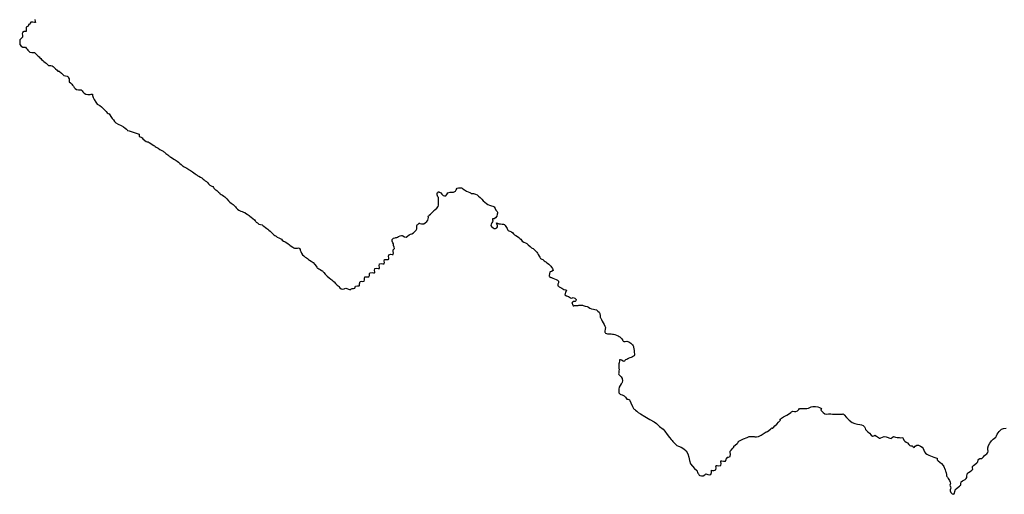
# Model space of a CAD drawing. Header units: metres. Extents: x 202053 to 211294, y 396303 to 397866.
# Tile 125 of 256: x 203539 to 203645, y 396544 to 396595. Entities that reach past the tile are written whole.
import ezdxf

# ---------------------------------------------------------------- set-up
doc = ezdxf.new("R2010")
doc.units = ezdxf.units.M
doc.layers.get('0').update_dxf_attribs({"lineweight": 25})

msp = doc.modelspace()

# ---------------------------------------------------------------- linework, layer by layer
at = {"elevation": 16.45, "flags": 128}
msp.add_lwpolyline([(203540.7836, 396594.9375), (203540.8241, 396594.7549), (203540.8527, 396594.6473), (203540.8043, 396594.6448), (203540.75, 396594.6477), (203540.5539, 396594.6719), (203540.33, 396594.67), (203540.28, 396594.5517), (203540.25, 396594.4435), (203540.166, 396594.4291), (203540.0856, 396594.4144), (203540.0769, 396594.334), (203540.0694, 396594.25), (203539.9696, 396594.2076), (203539.8561, 396594.1439), (203539.8294, 396593.9295), (203539.8297, 396593.75), (203539.8274, 396593.6726), (203539.75, 396593.663), (203539.6132, 396593.644), (203539.4374, 396593.5626), (203539.4205, 396593.3926), (203539.4482, 396593.25), (203539.4509, 396593.1523), (203539.4408, 396593.0592), (203539.3029, 396592.9063), (203539.1631, 396592.75), (203539.1496, 396592.6524), (203539.1508, 396592.5496), (203539.142, 396592.4171), (203539.1698, 396592.25), (203539.3098, 396592.09), (203539.4781, 396591.9781), (203539.6158, 396591.9717), (203539.75, 396591.9617), (203539.8453, 396591.8693), (203539.9322, 396591.75), (203540.0164, 396591.6468), (203540.1242, 396591.5233), (203540.25, 396591.4294), (203540.4642, 396591.3918), (203540.601, 396591.399), (203540.6772, 396591.3968), (203540.75, 396591.3874), (203540.8127, 396591.327), (203540.8826, 396591.25), (203540.9824, 396591.1581), (203541.1407, 396591.014), (203541.25, 396590.9129), (203541.329, 396590.8317), (203541.4075, 396590.75), (203541.4961, 396590.6596), (203541.6285, 396590.5276), (203541.75, 396590.4175), (203541.8793, 396590.3345), (203542.0072, 396590.25), (203542.1358, 396590.1042), (203542.25, 396589.9931), (203542.3771, 396589.9848), (203542.5106, 396589.9894), (203542.6429, 396589.9492), (203542.75, 396589.8971), (203542.8312, 396589.8277), (203542.9071, 396589.75), (203543.0113, 396589.6421), (203543.1622, 396589.4851), (203543.25, 396589.3994), (203543.3148, 396589.3895), (203543.38, 396589.38), (203543.475, 396589.3003), (203543.6388, 396589.154), (203543.75, 396589.0526), (203543.8229, 396588.9707), (203543.9013, 396588.9013), (203544.0836, 396588.8773), (203544.25, 396588.8615), (203544.3138, 396588.8112), (203544.3694, 396588.75), (203544.413, 396588.6608), (203544.4536, 396588.5464), (203544.4567, 396588.4122), (203544.4848, 396588.25), (203544.6065, 396588.1218), (203544.75, 396587.9994), (203544.8354, 396587.8751), (203544.9201, 396587.75), (203545.0086, 396587.639), (203545.1189, 396587.5172), (203545.25, 396587.4227), (203545.4803, 396587.3758), (203545.6211, 396587.3789), (203545.6869, 396587.3799), (203545.75, 396587.3758), (203545.8047, 396587.3202), (203545.866, 396587.25), (203545.9449, 396587.1579), (203546.0909, 396587.0037), (203546.25, 396586.8876), (203546.4913, 396586.8527), (203546.635, 396586.865), (203546.6926, 396586.8615), (203546.75, 396586.8604), (203546.8374, 396586.8885), (203546.9148, 396586.9148), (203546.9665, 396586.8943), (203546.9873, 396586.7754), (203547.0512, 396586.5512), (203547.1667, 396586.3252), (203547.339, 396586.0365), (203547.4857, 396585.8393), (203547.6314, 396585.7555), (203547.7877, 396585.6802), (203547.9539, 396585.5274), (203548.2057, 396585.2741), (203548.4453, 396585.0288), (203548.5749, 396584.8999), (203548.6731, 396584.8354), (203548.768, 396584.768), (203548.8458, 396584.6696), (203548.9662, 396584.4997), (203549.1148, 396584.2972), (203549.2382, 396584.1197), (203549.3407, 396583.9737), (203549.4948, 396583.8212), (203549.7602, 396583.6599), (203550.0749, 396583.5137), (203550.3291, 396583.3831), (203550.5141, 396583.2476), (203550.6619, 396583.1236), (203550.7245, 396583.0664), (203550.7504, 396583.0002), (203550.9433, 396582.9375), (203551.3653, 396582.8013), (203551.7917, 396582.6594), (203551.9974, 396582.5798), (203552.0078, 396582.4835), (203552.0163, 396582.3832), (203552.129, 396582.305), (203552.2325, 396582.25), (203552.2746, 396582.2173), (203552.3162, 396582.1838), (203552.4208, 396582.0853), (203552.614, 396581.907), (203552.75, 396581.7954), (203552.8595, 396581.7711), (203552.9715, 396581.75), (203553.0873, 396581.6798), (203553.25, 396581.5718), (203553.4109, 396581.478), (203553.5814, 396581.3814), (203553.6671, 396581.3329), (203553.7086, 396581.3031), (203553.75, 396581.273), (203553.8509, 396581.2046), (203554.0553, 396581.0684), (203554.25, 396580.944), (203554.4671, 396580.8226), (203554.6004, 396580.75), (203554.6761, 396580.6918), (203554.75, 396580.631), (203554.8848, 396580.5208), (203555.098, 396580.3463), (203555.2165, 396580.25), (203555.2633, 396580.2194), (203555.3106, 396580.1894), (203555.4099, 396580.1262), (203555.5975, 396580.0065), (203555.75, 396579.9088), (203555.8719, 396579.8308), (203555.9919, 396579.75), (203556.114, 396579.6604), (203556.25, 396579.5539), (203556.3873, 396579.4425), (203556.5332, 396579.3216), (203556.6184, 396579.25), (203556.6833, 396579.1894), (203556.75, 396579.1316), (203556.8519, 396579.0794), (203556.9922, 396579.0078), (203557.1377, 396578.9144), (203557.25, 396578.8398), (203557.3331, 396578.7947), (203557.4164, 396578.75), (203557.545, 396578.675), (203557.75, 396578.5438), (203557.9077, 396578.4279), (203558.0551, 396578.3126), (203558.1332, 396578.25), (203558.1911, 396578.2015), (203558.25, 396578.1546), (203558.3374, 396578.1072), (203558.4521, 396578.0479), (203558.6064, 396577.9684), (203558.75, 396577.8887), (203558.8292, 396577.8211), (203558.9061, 396577.75), (203558.992, 396577.6802), (203559.1249, 396577.5729), (203559.25, 396577.4683), (203559.368, 396577.36), (203559.4844, 396577.25), (203559.638, 396577.1065), (203559.75, 396577.0113), (203559.846, 396576.9764), (203559.938, 396576.938), (203560.0076, 396576.8389), (203560.0586, 396576.75), (203560.1051, 396576.6978), (203560.151, 396576.651), (203560.2002, 396576.6182), (203560.25, 396576.5861), (203560.3578, 396576.4981), (203560.5458, 396576.3427), (203560.6561, 396576.25), (203560.7026, 396576.1972), (203560.75, 396576.1459), (203560.8447, 396576.0939), (203560.985, 396576.015), (203561.1443, 396575.9009), (203561.25, 396575.8196), (203561.3184, 396575.75), (203561.4336, 396575.624), (203561.6389, 396575.3992), (203561.75, 396575.2779), (203561.7916, 396575.25), (203561.9044, 396575.1603), (203562.1174, 396574.9902), (203562.25, 396574.8819), (203562.313, 396574.8165), (203562.3751, 396574.75), (203562.4566, 396574.6619), (203562.6008, 396574.5144), (203562.75, 396574.3892), (203562.9525, 396574.2934), (203563.0854, 396574.25), (203563.1742, 396574.2109), (203563.25, 396574.1773), (203563.3126, 396574.1518), (203563.3746, 396574.1254), (203563.4668, 396574.0729), (203563.628, 396573.9781), (203563.75, 396573.9024), (203563.8483, 396573.8285), (203563.9433, 396573.75), (203564.076, 396573.6343), (203564.25, 396573.4805), (203564.4167, 396573.3371), (203564.5145, 396573.25), (203564.5643, 396573.1819), (203564.6147, 396573.1147), (203564.6808, 396573.0624), (203564.75, 396573.0127), (203564.8207, 396572.9551), (203564.8993, 396572.8993), (203565.0862, 396572.8432), (203565.25, 396572.799), (203565.3286, 396572.75), (203565.4234, 396572.6742), (203565.6056, 396572.5283), (203565.75, 396572.4146), (203565.865, 396572.3336), (203565.9776, 396572.25), (203566.1002, 396572.1352), (203566.25, 396571.9896), (203566.395, 396571.8556), (203566.5171, 396571.75), (203566.6309, 396571.6604), (203566.75, 396571.5785), (203566.8868, 396571.4992), (203567.0468, 396571.4124), (203567.1356, 396571.3644), (203567.1981, 396571.3227), (203567.25, 396571.2876), (203567.3208, 396571.25), (203567.428, 396571.1658), (203567.5648, 396571.0648), (203567.6574, 396571.0248), (203567.75, 396570.9847), (203567.8951, 396570.8742), (203568.0521, 396570.75), (203568.1505, 396570.681), (203568.25, 396570.6135), (203568.3869, 396570.5201), (203568.5761, 396570.3915), (203568.6759, 396570.3241), (203568.75, 396570.2867), (203568.8635, 396570.2951), (203569.0666, 396570.3121), (203569.1794, 396570.3206), (203569.25, 396570.2868), (203569.2874, 396570.25), (203569.3362, 396570.1638), (203569.3567, 396570.0841), (203569.406, 396569.9205), (203569.4821, 396569.75), (203569.6066, 396569.5865), (203569.75, 396569.457), (203569.902, 396569.3368), (203570.0287, 396569.25), (203570.139, 396569.1701), (203570.25, 396569.091), (203570.3701, 396569.0171), (203570.5445, 396568.9056), (203570.7369, 396568.75), (203570.9157, 396568.5474), (203571.055, 396568.3536), (203571.1261, 396568.25), (203571.1859, 396568.1843), (203571.25, 396568.1237), (203571.3584, 396568.0671), (203571.5115, 396567.9885), (203571.6603, 396567.8959), (203571.75, 396567.8349), (203571.7911, 396567.7932), (203571.8309, 396567.75), (203571.8999, 396567.6625), (203572.0536, 396567.4777), (203572.25, 396567.2714), (203572.4602, 396567.0936), (203572.6459, 396566.9574), (203572.75, 396566.8836), (203572.83, 396566.8179), (203572.908, 396566.75), (203573.0018, 396566.6524), (203573.1439, 396566.502), (203573.25, 396566.3953), (203573.3493, 396566.3231), (203573.4476, 396566.25), (203573.5234, 396566.1508), (203573.6273, 396566.0114), (203573.75, 396565.908), (203573.9602, 396565.8787), (203574.0999, 396565.9001), (203574.1753, 396565.9387), (203574.25, 396565.973), (203574.3733, 396565.9363), (203574.568, 396565.8657), (203574.6736, 396565.8264), (203574.75, 396565.8139), (203574.8234, 396565.8667), (203574.9367, 396565.9367), (203575.103, 396565.9641), (203575.25, 396565.9964), (203575.2807, 396566.0928), (203575.3115, 396566.1885), (203575.5196, 396566.2299), (203575.7044, 396566.25), (203575.75, 396566.2855), (203575.7377, 396566.4561), (203575.8016, 396566.6984), (203575.9389, 396566.7281), (203576.1069, 396566.6998), (203576.25, 396566.7348), (203576.2902, 396566.8781), (203576.2686, 396567.0516), (203576.3077, 396567.1923), (203576.4446, 396567.2227), (203576.6062, 396567.19), (203576.75, 396567.2181), (203576.8075, 396567.3542), (203576.8083, 396567.518), (203576.8576, 396567.6424), (203577.0879, 396567.6682), (203577.25, 396567.6322), (203577.3103, 396567.6303), (203577.365, 396567.635), (203577.3761, 396567.6892), (203577.381, 396567.75), (203577.3587, 396567.9034), (203577.3967, 396568.1033), (203577.5957, 396568.1361), (203577.75, 396568.1099), (203577.8184, 396568.1114), (203577.8789, 396568.1211), (203577.8868, 396568.1818), (203577.8869, 396568.25), (203577.8674, 396568.3999), (203577.9073, 396568.5927), (203578.0996, 396568.6294), (203578.25, 396568.6075), (203578.3214, 396568.6065), (203578.3859, 396568.6141), (203578.4074, 396568.6771), (203578.4204, 396568.75), (203578.4062, 396568.8894), (203578.4402, 396569.0598), (203578.6089, 396569.0911), (203578.75, 396569.0745), (203578.8316, 396569.0809), (203578.9018, 396569.0982), (203578.9117, 396569.1692), (203578.9101, 396569.25), (203578.8804, 396569.4023), (203578.9065, 396569.5935), (203579.0991, 396569.6385), (203579.25, 396569.6225), (203579.3139, 396569.6222), (203579.3714, 396569.6286), (203579.3827, 396569.6857), (203579.3865, 396569.75), (203579.3765, 396569.9276), (203579.3789, 396570.1211), (203579.4526, 396570.186), (203579.521, 396570.25), (203579.4727, 396570.4216), (203579.4111, 396570.5889), (203579.4029, 396570.6694), (203579.3949, 396570.75), (203579.3436, 396570.8623), (203579.2647, 396571.0587), (203579.25, 396571.2306), (203579.417, 396571.3684), (203579.5764, 396571.4236), (203579.6631, 396571.4358), (203579.75, 396571.4475), (203579.8394, 396571.4961), (203579.9456, 396571.5544), (203580.117, 396571.6098), (203580.25, 396571.6478), (203580.3333, 396571.6667), (203580.4097, 396571.6147), (203580.5725, 396571.5225), (203580.75, 396571.4831), (203580.9197, 396571.5795), (203581.0887, 396571.7339), (203581.2404, 396571.8024), (203581.388, 396571.8553), (203581.5505, 396571.9495), (203581.7085, 396572.083), (203581.8282, 396572.2197), (203581.9067, 396572.3644), (203581.926, 396572.6028), (203581.9118, 396572.75), (203581.9638, 396572.8081), (203582.0245, 396572.8628), (203582.0834, 396572.9278), (203582.1356, 396572.9787), (203582.1918, 396572.9754), (203582.25, 396572.9668), (203582.4012, 396572.93), (203582.6577, 396572.9347), (203582.8224, 396573.0257), (203582.9788, 396573.1683), (203583.0937, 396573.3281), (203583.1533, 396573.5959), (203583.1525, 396573.75), (203583.1997, 396573.8003), (203583.25, 396573.8493), (203583.3693, 396573.9657), (203583.5867, 396574.178), (203583.7057, 396574.2943), (203583.75, 396574.3457), (203583.8539, 396574.423), (203584.0582, 396574.5951), (203584.2144, 396574.7856), (203584.2585, 396574.9376), (203584.2551, 396575.0766), (203584.2489, 396575.25), (203584.2528, 396575.4666), (203584.2515, 396575.6558), (203584.2462, 396575.7462), (203584.2058, 396575.7912), (203584.164, 396575.836), (203584.1206, 396576.0442), (203584.0893, 396576.25), (203584.146, 396576.2738), (203584.205, 396576.295), (203584.2277, 396576.3479), (203584.25, 396576.3954), (203584.3442, 396576.3486), (203584.4926, 396576.25), (203584.6138, 396576.1094), (203584.75, 396575.9806), (203584.9036, 396575.9293), (203585.0506, 396575.9494), (203585.1377, 396576.0852), (203585.2452, 396576.25), (203585.4942, 396576.3259), (203585.6607, 396576.3393), (203585.75, 396576.3202), (203585.8698, 396576.3458), (203586.0617, 396576.4383), (203586.1486, 396576.5991), (203586.246, 396576.75), (203586.417, 396576.7958), (203586.6097, 396576.8001), (203586.7067, 396576.7933), (203586.7842, 396576.75), (203586.8669, 396576.6949), (203587.0471, 396576.5785), (203587.25, 396576.4579), (203587.4471, 396576.3587), (203587.6157, 396576.2824), (203587.6905, 396576.25), (203587.75, 396576.2083), (203587.8383, 396576.2075), (203588.0336, 396576.1921), (203588.25, 396576.1353), (203588.4174, 396576.0374), (203588.5591, 396575.9113), (203588.7301, 396575.75), (203588.9057, 396575.5765), (203589.0582, 396575.4129), (203589.2375, 396575.25), (203589.4168, 396575.1159), (203589.5704, 396575.0208), (203589.75, 396574.929), (203589.9467, 396574.8605), (203590.1141, 396574.8202), (203590.2472, 396574.75), (203590.3555, 396574.5595), (203590.4069, 396574.4069), (203590.4966, 396574.3193), (203590.5685, 396574.25), (203590.5843, 396574.171), (203590.5882, 396574.0882), (203590.5832, 396573.9547), (203590.5293, 396573.75), (203590.3811, 396573.564), (203590.25, 396573.4602), (203590.1439, 396573.4552), (203590.0548, 396573.4452), (203590.0691, 396573.356), (203590.0935, 396573.25), (203590.0455, 396573.1479), (203589.9765, 396573.0235), (203589.9046, 396572.891), (203589.876, 396572.75), (203589.9633, 396572.6292), (203590.1183, 396572.4954), (203590.25, 396572.4193), (203590.3958, 396572.4167), (203590.5228, 396572.4772), (203590.5872, 396572.5987), (203590.598, 396572.75), (203590.5232, 396572.9069), (203590.4818, 396573.0182), (203590.6157, 396572.9862), (203590.75, 396572.9196), (203590.8353, 396572.919), (203590.9213, 396572.9213), (203591.0947, 396572.8961), (203591.25, 396572.8712), (203591.3034, 396572.8647), (203591.3546, 396572.8546), (203591.3931, 396572.8067), (203591.4319, 396572.75), (203591.5048, 396572.6275), (203591.6277, 396572.4189), (203591.6941, 396572.3059), (203591.7239, 396572.25), (203591.7674, 396572.217), (203591.8205, 396572.1795), (203591.9213, 396572.132), (203592.1067, 396572.0423), (203592.25, 396571.9598), (203592.3425, 396571.8568), (203592.4329, 396571.75), (203592.5693, 396571.6568), (203592.75, 396571.539), (203592.8906, 396571.4315), (203593.0192, 396571.3267), (203593.1043, 396571.25), (203593.1754, 396571.1526), (203593.25, 396571.0606), (203593.4505, 396570.9545), (203593.6265, 396570.8735), (203593.6954, 396570.8316), (203593.75, 396570.7969), (203593.8041, 396570.75), (203593.9117, 396570.6483), (203594.115, 396570.4583), (203594.25, 396570.3388), (203594.3427, 396570.2945), (203594.4353, 396570.25), (203594.5251, 396570.1726), (203594.6542, 396570.0499), (203594.75, 396569.9519), (203594.8266, 396569.8534), (203594.8974, 396569.75), (203594.9855, 396569.6152), (203595.101, 396569.4346), (203595.1618, 396569.3382), (203595.2024, 396569.25), (203595.25, 396569.178), (203595.3078, 396569.1529), (203595.3767, 396569.1233), (203595.4756, 396569.0581), (203595.6427, 396568.9448), (203595.75, 396568.8699), (203595.8187, 396568.8105), (203595.8866, 396568.75), (203595.9819, 396568.6766), (203596.1355, 396568.5576), (203596.25, 396568.4599), (203596.3326, 396568.3592), (203596.405, 396568.25), (203596.5302, 396568.0876), (203596.5946, 396567.9054), (203596.4268, 396567.7903), (203596.2807, 396567.75), (203596.25, 396567.6999), (203596.2027, 396567.5244), (203596.1575, 396567.3425), (203596.1761, 396567.2944), (203596.1975, 396567.25), (203596.25, 396567.1851), (203596.2972, 396567.168), (203596.3493, 396567.1507), (203596.4207, 396567.1231), (203596.572, 396567.0613), (203596.75, 396566.9809), (203596.9237, 396566.9095), (203597.0748, 396566.8429), (203597.1692, 396566.75), (203597.1574, 396566.5415), (203597.1016, 396566.3984), (203597.0899, 396566.3221), (203597.0892, 396566.25), (203597.1566, 396566.1914), (203597.25, 396566.1283), (203597.3762, 396566.0566), (203597.5271, 396565.9729), (203597.6372, 396565.9024), (203597.75, 396565.8381), (203597.9108, 396565.7931), (203598.022, 396565.75), (203597.9928, 396565.6627), (203597.9388, 396565.5612), (203597.8798, 396565.4213), (203597.8688, 396565.25), (203598.0169, 396565.1519), (203598.25, 396565.0674), (203598.4765, 396564.9492), (203598.6088, 396564.8912), (203598.6801, 396564.9417), (203598.75, 396564.99), (203598.9195, 396564.891), (203599.0744, 396564.75), (203599.0386, 396564.6325), (203598.9605, 396564.5395), (203598.8567, 396564.547), (203598.75, 396564.5564), (203598.6673, 396564.47), (203598.6181, 396564.3819), (203598.6408, 396564.3165), (203598.6743, 396564.25), (203598.708, 396564.1673), (203598.75, 396564.093), (203598.8233, 396564.0893), (203598.9032, 396564.0968), (203599.0821, 396564.1035), (203599.25, 396564.1113), (203599.3043, 396564.1265), (203599.3586, 396564.1414), (203599.5451, 396564.1436), (203599.75, 396564.1389), (203599.8344, 396564.112), (203599.9183, 396564.0817), (203600.0465, 396564.0579), (203600.25, 396564.0038), (203600.3924, 396563.9327), (203600.5504, 396563.8398), (203600.7427, 396563.75), (203600.927, 396563.7076), (203601.0804, 396563.6915), (203601.25, 396563.6291), (203601.4162, 396563.5162), (203601.5355, 396563.3922), (203601.6194, 396563.25), (203601.6602, 396562.9972), (203601.6528, 396562.8472), (203601.6843, 396562.7967), (203601.7158, 396562.75), (203601.75, 396562.6585), (203601.7952, 396562.5892), (203601.8919, 396562.4367), (203601.998, 396562.25), (203602.0894, 396562.0548), (203602.1582, 396561.8874), (203602.1871, 396561.8129), (203602.2243, 396561.75), (203602.1896, 396561.5508), (203602.1529, 396561.3471), (203602.1453, 396561.25), (203602.1898, 396561.1972), (203602.25, 396561.1392), (203602.3375, 396561.0905), (203602.4551, 396561.0449), (203602.6025, 396561.0429), (203602.75, 396561.0495), (203602.8601, 396561.0417), (203602.97, 396561.03), (203603.096, 396561.017), (203603.25, 396560.9879), (203603.4143, 396560.9228), (203603.6142, 396560.8322), (203603.7155, 396560.7845), (203603.7854, 396560.75), (203603.8598, 396560.669), (203603.9855, 396560.5145), (203604.0905, 396560.3465), (203604.1478, 396560.25), (203604.1976, 396560.2389), (203604.25, 396560.2321), (203604.3438, 396560.2436), (203604.5391, 396560.2506), (203604.75, 396560.2073), (203604.9517, 396560.0551), (203605.1294, 396559.8571), (203605.2112, 396559.75), (203605.2325, 396559.6936), (203605.25, 396559.6352), (203605.2872, 396559.4374), (203605.3208, 396559.25), (203605.3113, 396559.1887), (203605.3256, 396559.0746), (203605.3517, 396558.8665), (203605.3648, 396558.75), (203605.3224, 396558.6776), (203605.25, 396558.6325), (203605.1486, 396558.5774), (203604.9948, 396558.5052), (203604.8521, 396558.4724), (203604.75, 396558.4516), (203604.6935, 396558.408), (203604.6378, 396558.3622), (203604.5149, 396558.3039), (203604.4004, 396558.25), (203604.3623, 396558.2131), (203604.326, 396558.174), (203604.2903, 396558.1211), (203604.25, 396558.0735), (203604.1374, 396558.1168), (203603.9433, 396558.2022), (203603.8352, 396558.25), (203603.75, 396558.2602), (203603.7293, 396558.1458), (203603.6967, 396557.9364), (203603.6796, 396557.8204), (203603.6869, 396557.75), (203603.686, 396557.636), (203603.6842, 396557.4301), (203603.6835, 396557.3165), (203603.6976, 396557.25), (203603.6796, 396557.0466), (203603.6604, 396556.8396), (203603.6462, 396556.75), (203603.6623, 396556.6623), (203603.7462, 396556.5851), (203603.9086, 396556.4224), (203604.0288, 396556.25), (203604.0546, 396556.0033), (203604.034, 396555.858), (203604.0175, 396555.8035), (203603.9973, 396555.75), (203603.9315, 396555.669), (203603.8051, 396555.4979), (203603.7023, 396555.2977), (203603.668, 396555.0896), (203603.6705, 396554.9052), (203603.6781, 396554.8219), (203603.6756, 396554.75), (203603.6809, 396554.6809), (203603.75, 396554.613), (203603.8025, 396554.5656), (203603.8687, 396554.5126), (203604.0165, 396554.4739), (203604.25, 396554.3712), (203604.375, 396554.2436), (203604.4675, 396554.1075), (203604.5291, 396554.0291), (203604.6349, 396554.0075), (203604.7338, 396553.9919), (203604.8036, 396553.934), (203604.8638, 396553.8638), (203604.9694, 396553.6278), (203605.1443, 396553.2218), (203605.25, 396552.9913), (203605.3222, 396552.9473), (203605.3992, 396552.9068), (203605.4667, 396552.8405), (203605.591, 396552.7174), (203605.75, 396552.5819), (203606.0039, 396552.4218), (203606.4692, 396552.1455), (203607.0046, 396551.8303), (203607.4692, 396551.5537), (203607.7216, 396551.393), (203607.8483, 396551.2808), (203607.9401, 396551.1802), (203608.0614, 396551.0614), (203608.1953, 396550.9573), (203608.3067, 396550.8805), (203608.4333, 396550.77), (203608.6114, 396550.555), (203608.8699, 396550.215), (203609.1248, 396549.8744), (203609.2922, 396549.6579), (203609.3965, 396549.5378), (203609.4831, 396549.4455), (203609.5952, 396549.3324), (203609.7074, 396549.216), (203609.8007, 396549.1235), (203609.9276, 396549.0203), (203610.1103, 396548.931), (203610.3776, 396548.8236), (203610.6719, 396548.6682), (203610.9353, 396548.4353), (203611.1028, 396548.1171), (203611.1913, 396547.7532), (203611.2659, 396547.3856), (203611.3917, 396547.056), (203611.598, 396546.7703), (203611.8277, 396546.5258), (203612.0166, 396546.3512), (203612.1002, 396546.275), (203612.1192, 396546.2064), (203612.1367, 396546.1367), (203612.1918, 396546.046), (203612.25, 396545.9533), (203612.2796, 396545.88), (203612.3145, 396545.8145), (203612.4056, 396545.777), (203612.5789, 396545.7325), (203612.75, 396545.7318), (203612.9184, 396545.862), (203613.028, 396545.972), (203613.1356, 396545.9383), (203613.25, 396545.8876), (203613.4176, 396545.8619), (203613.5952, 396545.9048), (203613.6483, 396546.103), (203613.6382, 396546.25), (203613.6577, 396546.3423), (203613.75, 396546.3308), (203613.9096, 396546.3185), (203614.124, 396546.376), (203614.1601, 396546.5926), (203614.1336, 396546.75), (203614.1385, 396546.8036), (203614.1485, 396546.8515), (203614.197, 396546.8496), (203614.25, 396546.8429), (203614.4176, 396546.8174), (203614.6401, 396546.8599), (203614.6736, 396547.0837), (203614.6423, 396547.25), (203614.6431, 396547.3032), (203614.6491, 396547.3509), (203614.6971, 396547.3506), (203614.75, 396547.3452), (203614.9261, 396547.3166), (203615.1606, 396547.3394), (203615.2372, 396547.5209), (203615.25, 396547.6553), (203615.3356, 396547.6644), (203615.3358, 396547.75), (203615.4711, 396547.763), (203615.6575, 396547.8425), (203615.6883, 396548.07), (203615.6652, 396548.25), (203615.6656, 396548.328), (203615.6734, 396548.4032), (203615.7762, 396548.5289), (203615.9564, 396548.7351), (203616.0544, 396548.8478), (203616.0703, 396548.9297), (203616.186, 396549.035), (203616.3969, 396549.2241), (203616.5117, 396549.3294), (203616.507, 396549.412), (203616.6109, 396549.48), (203616.8196, 396549.5981), (203617.1087, 396549.7295), (203617.4963, 396549.8966), (203617.6926, 396549.9795), (203617.75, 396549.9806), (203617.8648, 396549.9836), (203618.0744, 396549.9889), (203618.1896, 396549.9915), (203618.25, 396549.9806), (203618.3266, 396549.9679), (203618.4985, 396549.9544), (203618.6937, 396549.9751), (203618.9832, 396550.1231), (203619.3355, 396550.3492), (203619.5248, 396550.4752), (203619.6017, 396550.5067), (203619.6776, 396550.5397), (203619.8099, 396550.6422), (203620.0252, 396550.814), (203620.1454, 396550.907), (203620.1979, 396550.903), (203620.25, 396550.8996), (203620.3262, 396550.9711), (203620.4884, 396551.1343), (203620.6741, 396551.3259), (203620.8528, 396551.5154), (203621.0004, 396551.676), (203621.0638, 396551.75), (203621.0572, 396551.8), (203621.0509, 396551.8496), (203621.1091, 396551.9062), (203621.1936, 396551.9756), (203621.3943, 396552.0904), (203621.7573, 396552.294), (203622.0413, 396552.4587), (203622.1763, 396552.5602), (203622.2819, 396552.648), (203622.4017, 396552.705), (203622.5776, 396552.6849), (203622.75, 396552.6695), (203622.9054, 396552.77), (203623.0541, 396552.9137), (203623.1297, 396552.9905), (203623.189, 396552.9963), (203623.25, 396552.9973), (203623.3113, 396552.9971), (203623.3734, 396552.9968), (203623.5657, 396553.0046), (203623.9077, 396553.0203), (203624.1081, 396553.0338), (203624.1798, 396553.069), (203624.25, 396553.1098), (203624.3216, 396553.1524), (203624.3965, 396553.1894), (203624.5539, 396553.2052), (203624.8448, 396553.2165), (203625.1013, 396553.1962), (203625.2812, 396553.1272), (203625.4248, 396553.0422), (203625.4882, 396552.9882), (203625.4625, 396552.9167), (203625.4347, 396552.8423), (203625.5085, 396552.7391), (203625.6691, 396552.5628), (203625.8421, 396552.4342), (203626.0361, 396552.4115), (203626.25, 396552.4323), (203626.5189, 396552.4165), (203626.6732, 396552.4035), (203626.7457, 396552.3946), (203626.8181, 396552.3862), (203626.9, 396552.3846), (203627.0591, 396552.3832), (203627.25, 396552.382), (203627.4399, 396552.38), (203627.5984, 396552.3785), (203627.6844, 396552.3812), (203627.7652, 396552.4125), (203627.8421, 396552.4341), (203627.9492, 396552.3159), (203628.1839, 396552.0465), (203628.4852, 396551.7379), (203628.792, 396551.5019), (203629.089, 396551.3808), (203629.3782, 396551.3202), (203629.6245, 396551.2875), (203629.7925, 396551.25), (203629.9829, 396551.1577), (203630.1194, 396551.0398), (203630.1836, 396550.8946), (203630.241, 396550.741), (203630.3511, 396550.6162), (203630.4887, 396550.4962), (203630.6556, 396550.3285), (203630.863, 396550.1264), (203631.0071, 396550.0213), (203631.1271, 396550.0735), (203631.25, 396550.1293), (203631.4095, 396550.0381), (203631.6212, 396549.8768), (203631.73, 396549.79), (203631.7971, 396549.7971), (203631.8853, 396549.8409), (203632.0702, 396549.9236), (203632.25, 396549.9762), (203632.4533, 396549.9579), (203632.5819, 396549.9181), (203632.666, 396549.8786), (203632.75, 396549.8379), (203632.8578, 396549.7987), (203632.984, 396549.7821), (203633.1187, 396549.8887), (203633.25, 396549.9918), (203633.3574, 396549.9617), (203633.4707, 396549.912), (203633.6397, 396549.8916), (203633.8895, 396549.8696), (203634.0475, 396549.8576), (203634.1538, 396549.8627), (203634.25, 396549.852), (203634.3037, 396549.7644), (203634.379, 396549.6083), (203634.4702, 396549.4702), (203634.6051, 396549.3802), (203634.75, 396549.2976), (203634.9007, 396549.1349), (203635.0154, 396549.0154), (203635.1312, 396548.9966), (203635.25, 396548.9811), (203635.3551, 396548.8854), (203635.4684, 396548.8132), (203635.5859, 396548.9325), (203635.75, 396549.067), (203635.9341, 396549.0368), (203636.1522, 396548.9368), (203636.3227, 396548.8227), (203636.4363, 396548.6789), (203636.5191, 396548.5064), (203636.5886, 396548.3313), (203636.6802, 396548.1802), (203636.8437, 396548.0713), (203637.0619, 396547.9706), (203637.25, 396547.8901), (203637.4137, 396547.8155), (203637.5821, 396547.7537), (203637.8157, 396547.7007), (203637.9555, 396547.661), (203637.9626, 396547.5672), (203637.9656, 396547.4656), (203638.0709, 396547.3719), (203638.25, 396547.2237), (203638.4094, 396547.0597), (203638.5857, 396546.8671), (203638.6836, 396546.75), (203638.7204, 396546.6581), (203638.75, 396546.5619), (203638.8066, 396546.3903), (203638.8532, 396546.25), (203638.8945, 396546.1778), (203638.911, 396546.0723), (203638.9415, 396545.8775), (203638.9664, 396545.75), (203639.012, 396545.6705), (203639.0636, 396545.5932), (203639.1529, 396545.4585), (203639.2747, 396545.25), (203639.3609, 396545.0538), (203639.3965, 396544.9267), (203639.3621, 396544.8385), (203639.327, 396544.75), (203639.3864, 396544.5749), (203639.4428, 396544.4036), (203639.3926, 396544.3268), (203639.3422, 396544.25), (203639.3591, 396544.1196), (203639.4405, 396543.9405), (203639.5833, 396543.7942), (203639.7348, 396543.75), (203639.8157, 396543.8738), (203639.8698, 396544.0724), (203639.8903, 396544.1798), (203639.8944, 396544.25), (203640.0108, 396544.3473), (203640.2294, 396544.5271), (203640.3628, 396544.6372), (203640.429, 396544.6912), (203640.4869, 396544.75), (203640.4939, 396544.8925), (203640.5492, 396545.1004), (203640.6724, 396545.2008), (203640.831, 396545.2761), (203640.9538, 396545.3425), (203641.0704, 396545.4569), (203641.1409, 396545.5546), (203641.1551, 396545.6501), (203641.1605, 396545.75), (203641.1723, 396545.8739), (203641.2168, 396546.0166), (203641.3398, 396546.1069), (203641.5173, 396546.2154), (203641.6897, 396546.3537), (203641.7898, 396546.4801), (203641.7671, 396546.6161), (203641.7462, 396546.75), (203641.8496, 396546.8563), (203642.0211, 396546.9789), (203642.2144, 396547.1373), (203642.3343, 396547.25), (203642.3494, 396547.3462), (203642.3639, 396547.443), (203642.4547, 396547.547), (203642.5601, 396547.6298), (203642.6552, 396547.6204), (203642.75, 396547.6114), (203642.819, 396547.6699), (203642.9313, 396547.7896), (203643.0688, 396547.9312), (203643.2047, 396548.037), (203643.3203, 396548.1208), (203643.4101, 396548.25), (203643.4312, 396548.4131), (203643.4015, 396548.5747), (203643.4055, 396548.7668), (203643.4997, 396549.0196), (203643.6323, 396549.2733), (203643.7245, 396549.4252), (203643.8047, 396549.519), (203643.895, 396549.605), (203643.994, 396549.6823), (203644.1345, 396549.7906), (203644.2595, 396549.9135), (203644.3458, 396550.0723), (203644.4238, 396550.2393), (203644.5261, 396550.3802), (203644.6356, 396550.512), (203644.7171, 396550.6053), (203644.7983, 396550.7066), (203644.8909, 396550.7886), (203645.0882, 396550.8402), (203645.391, 396550.8931)], dxfattribs=at)

doc.saveas('drawing.dxf')
